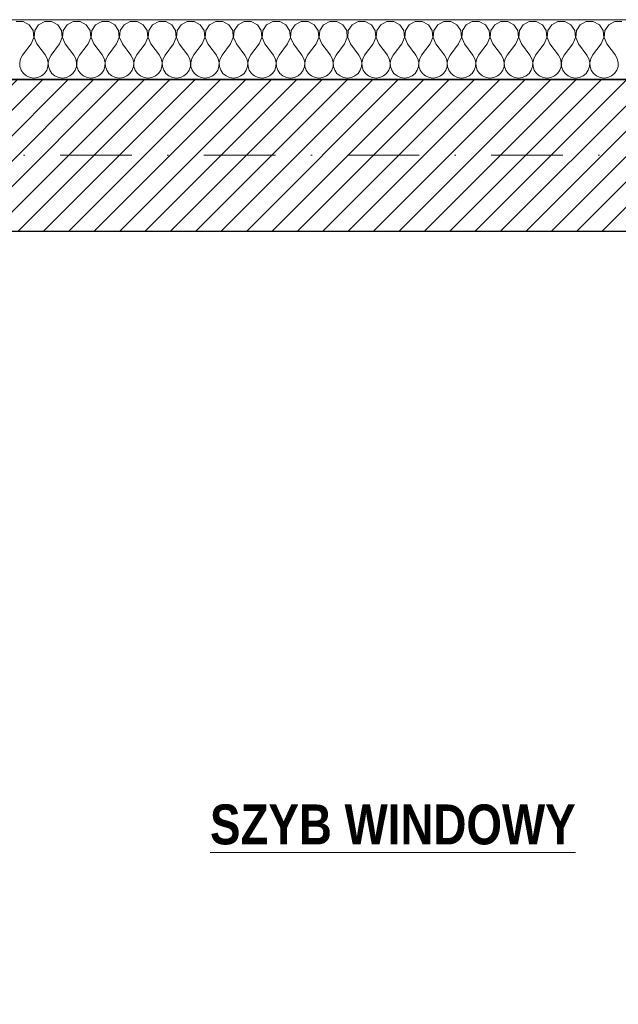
# Model space of a CAD drawing. Header units: millimetres. Extents: x 172139 to 266886, y 89525 to 138225.
# Tile 44 of 72: x 205536 to 207036, y 119207 to 121676. Entities that reach past the tile are written whole.
import ezdxf

# ---------------------------------------------------------------- set-up
doc = ezdxf.new("R2010")
doc.units = ezdxf.units.MM
doc.header["$MEASUREMENT"] = 0
doc.linetypes.add('Kropki i Kreski', pattern=[360, 180, -90, 0, -90])
for name, color, linetype, lineweight in [('Konstrukcja - Ogólne_Nr_pióra__1', 7, 'Continuous', 13), ('KR_INW_Nr_pióra__101', 252, 'Continuous', 5), ('KR_INW_Nr_pióra__27', 7, 'Continuous', 25), ('KR_INW_Nr_pióra__47', 7, 'Continuous', 15), ('NAPIS_SODON_Nr_pióra__1', 7, 'Continuous', 13), ('NAPIS_SODON_Nr_pióra__121', 255, 'Continuous', 0)]:
    doc.layers.add(name, color=color, linetype=linetype, lineweight=lineweight)
for name, color, linetype in [('Konstrukcja - Siatki mod', 7, 'Continuous'), ('KR_INW', 7, 'Continuous'), ('NAPIS_SODON', 7, 'Continuous')]:
    doc.layers.add(name, color=color, linetype=linetype)
doc.layers.add('Konstrukcja - Siatki mod_Nr_pióra__48', color=7, linetype='Continuous', lineweight=15, true_color=0xa80f02)
doc.layers.add('KR_INW_Nr_pióra__102', color=7, linetype='Continuous', lineweight=5, true_color=0xcccccc)
doc.styles.add('GENERATED_STYLE_2', font='txt')

# ---------------------------------------------------------------- blocks, each defined once
blk = doc.blocks.new('Strop_1', base_point=(179225, 121523.3))
at = {"layer": 'NAPIS_SODON_Nr_pióra__1', "linetype": 'Continuous', "flags": 128}
blk.add_lwpolyline([(179225, 121523.3), (179225.9, 107003.8), (250898.3, 107008.3), (250897.4, 121527.8)], close=True, dxfattribs=at)
blk = doc.blocks.new('Strop_2', base_point=(188316, 115154.1))
at = {"layer": 'NAPIS_SODON_Nr_pióra__121', "linetype": 'Continuous', "flags": 128}
blk.add_lwpolyline([(224893.2, 113397.6), (205242.2, 113397.6), (204667.3, 113397.6), (188316, 113397.6), (188316, 115154.1), (204667.3, 115154.1), (205241.5, 115154.1), (205242.2, 115154.1), (205242.2, 115394.1), (205241.5, 115154.1), (205174.5, 117823.2), (205315.4, 117824.8), (205315.4, 121145.6), (224463.2, 121145.6)], dxfattribs=at)
blk = doc.blocks.new('*X99')
at = {"layer": 'KR_INW_Nr_pióra__102', "linetype": 'Continuous'}
for p, q in [((205544.4, 121670.9), (205527, 121670.9)), ((205559.7, 121662.7), (205544.4, 121670.9)), ((205598.4, 121670.9), (205583.1, 121662.7)), ((205615.8, 121670.9), (205598.4, 121670.9)), ((205631.2, 121662.7), (205615.8, 121670.9)), ((205669.9, 121670.9), (205654.5, 121662.7)), ((205687.3, 121670.9), (205669.9, 121670.9)), ((205702.6, 121662.7), (205687.3, 121670.9)), ((205741.3, 121670.9), (205726, 121662.7)), ((205758.7, 121670.9), (205741.3, 121670.9)), ((205774, 121662.7), (205758.7, 121670.9)), ((205812.7, 121670.9), (205797.4, 121662.7)), ((205830.1, 121670.9), (205812.7, 121670.9)), ((205845.5, 121662.7), (205830.1, 121670.9)), ((205884.2, 121670.9), (205868.8, 121662.7)), ((205901.6, 121670.9), (205884.2, 121670.9)), ((205916.9, 121662.7), (205901.6, 121670.9)), ((205955.6, 121670.9), (205940.3, 121662.7)), ((205973, 121670.9), (205955.6, 121670.9)), ((205988.3, 121662.7), (205973, 121670.9)), ((206027, 121670.9), (206011.7, 121662.7)), ((206044.4, 121670.9), (206027, 121670.9)), ((206059.7, 121662.7), (206044.4, 121670.9)), ((206098.4, 121670.9), (206083.1, 121662.7)), ((206115.8, 121670.9), (206098.4, 121670.9)), ((206131.2, 121662.7), (206115.8, 121670.9)), ((206169.9, 121670.9), (206154.5, 121662.7)), ((206187.3, 121670.9), (206169.9, 121670.9)), ((206202.6, 121662.7), (206187.3, 121670.9)), ((206241.3, 121670.9), (206226, 121662.7)), ((206258.7, 121670.9), (206241.3, 121670.9)), ((206274, 121662.7), (206258.7, 121670.9)), ((206312.7, 121670.9), (206297.4, 121662.7)), ((206330.1, 121670.9), (206312.7, 121670.9)), ((206345.5, 121662.7), (206330.1, 121670.9)), ((206384.2, 121670.9), (206368.8, 121662.7)), ((206401.6, 121670.9), (206384.2, 121670.9)), ((206416.9, 121662.7), (206401.6, 121670.9)), ((206455.6, 121670.9), (206440.3, 121662.7)), ((206473, 121670.9), (206455.6, 121670.9)), ((206488.3, 121662.7), (206473, 121670.9)), ((206527, 121670.9), (206511.7, 121662.7)), ((206544.4, 121670.9), (206527, 121670.9)), ((206559.7, 121662.7), (206544.4, 121670.9)), ((206598.4, 121670.9), (206583.1, 121662.7)), ((206615.8, 121670.9), (206598.4, 121670.9)), ((206631.2, 121662.7), (206615.8, 121670.9)), ((206669.9, 121670.9), (206654.5, 121662.7)), ((206687.3, 121670.9), (206669.9, 121670.9)), ((206702.6, 121662.7), (206687.3, 121670.9)), ((206741.3, 121670.9), (206726, 121662.7)), ((206758.7, 121670.9), (206741.3, 121670.9)), ((206774, 121662.7), (206758.7, 121670.9)), ((206812.7, 121670.9), (206797.4, 121662.7)), ((206830.1, 121670.9), (206812.7, 121670.9)), ((206845.5, 121662.7), (206830.1, 121670.9)), ((206884.2, 121670.9), (206868.8, 121662.7)), ((206901.6, 121670.9), (206884.2, 121670.9)), ((206916.9, 121662.7), (206901.6, 121670.9)), ((206955.6, 121670.9), (206940.3, 121662.7)), ((206973, 121670.9), (206955.6, 121670.9)), ((206988.3, 121662.7), (206973, 121670.9)), ((207027, 121670.9), (207011.7, 121662.7)), ((207044.4, 121670.9), (207027, 121670.9)), ((205569.4, 121648.2), (205559.7, 121662.7)), ((205571, 121630.9), (205569.4, 121648.2)), ((205573.5, 121648.2), (205571.8, 121630.9)), ((205583.1, 121662.7), (205573.5, 121648.2)), ((205640.8, 121648.2), (205631.2, 121662.7)), ((205642.4, 121630.9), (205640.8, 121648.2)), ((205644.9, 121648.2), (205643.3, 121630.9)), ((205654.5, 121662.7), (205644.9, 121648.2)), ((205712.2, 121648.2), (205702.6, 121662.7)), ((205713.9, 121630.9), (205712.2, 121648.2)), ((205716.3, 121648.2), (205714.7, 121630.9)), ((205726, 121662.7), (205716.3, 121648.2)), ((205783.7, 121648.2), (205774, 121662.7)), ((205785.3, 121630.9), (205783.7, 121648.2)), ((205787.8, 121648.2), (205786.1, 121630.9)), ((205797.4, 121662.7), (205787.8, 121648.2)), ((205855.1, 121648.2), (205845.5, 121662.7)), ((205856.7, 121630.9), (205855.1, 121648.2)), ((205859.2, 121648.2), (205857.6, 121630.9)), ((205868.8, 121662.7), (205859.2, 121648.2)), ((205926.5, 121648.2), (205916.9, 121662.7)), ((205928.2, 121630.9), (205926.5, 121648.2)), ((205930.6, 121648.2), (205929, 121630.9)), ((205940.3, 121662.7), (205930.6, 121648.2)), ((205997.9, 121648.2), (205988.3, 121662.7)), ((205999.6, 121630.9), (205997.9, 121648.2)), ((206002.1, 121648.2), (206000.4, 121630.9)), ((206011.7, 121662.7), (206002.1, 121648.2)), ((206069.4, 121648.2), (206059.7, 121662.7)), ((206071, 121630.9), (206069.4, 121648.2)), ((206073.5, 121648.2), (206071.8, 121630.9)), ((206083.1, 121662.7), (206073.5, 121648.2)), ((206140.8, 121648.2), (206131.2, 121662.7)), ((206142.4, 121630.9), (206140.8, 121648.2)), ((206144.9, 121648.2), (206143.3, 121630.9)), ((206154.5, 121662.7), (206144.9, 121648.2)), ((206212.2, 121648.2), (206202.6, 121662.7)), ((206213.9, 121630.9), (206212.2, 121648.2)), ((206216.3, 121648.2), (206214.7, 121630.9)), ((206226, 121662.7), (206216.3, 121648.2)), ((206283.7, 121648.2), (206274, 121662.7)), ((206285.3, 121630.9), (206283.7, 121648.2)), ((206287.8, 121648.2), (206286.1, 121630.9)), ((206297.4, 121662.7), (206287.8, 121648.2)), ((206355.1, 121648.2), (206345.5, 121662.7)), ((206356.7, 121630.9), (206355.1, 121648.2)), ((206359.2, 121648.2), (206357.6, 121630.9)), ((206368.8, 121662.7), (206359.2, 121648.2)), ((206426.5, 121648.2), (206416.9, 121662.7)), ((206428.2, 121630.9), (206426.5, 121648.2)), ((206430.6, 121648.2), (206429, 121630.9)), ((206440.3, 121662.7), (206430.6, 121648.2)), ((206497.9, 121648.2), (206488.3, 121662.7)), ((206499.6, 121630.9), (206497.9, 121648.2)), ((206502.1, 121648.2), (206500.4, 121630.9)), ((206511.7, 121662.7), (206502.1, 121648.2)), ((206569.4, 121648.2), (206559.7, 121662.7)), ((206571, 121630.9), (206569.4, 121648.2)), ((206573.5, 121648.2), (206571.8, 121630.9)), ((206583.1, 121662.7), (206573.5, 121648.2)), ((206640.8, 121648.2), (206631.2, 121662.7)), ((206642.4, 121630.9), (206640.8, 121648.2)), ((206644.9, 121648.2), (206643.3, 121630.9)), ((206654.5, 121662.7), (206644.9, 121648.2)), ((206712.2, 121648.2), (206702.6, 121662.7)), ((206713.9, 121630.9), (206712.2, 121648.2)), ((206716.3, 121648.2), (206714.7, 121630.9)), ((206726, 121662.7), (206716.3, 121648.2)), ((206783.7, 121648.2), (206774, 121662.7)), ((206785.3, 121630.9), (206783.7, 121648.2)), ((206787.8, 121648.2), (206786.1, 121630.9)), ((206797.4, 121662.7), (206787.8, 121648.2)), ((206855.1, 121648.2), (206845.5, 121662.7)), ((206856.7, 121630.9), (206855.1, 121648.2)), ((206859.2, 121648.2), (206857.6, 121630.9)), ((206868.8, 121662.7), (206859.2, 121648.2)), ((206926.5, 121648.2), (206916.9, 121662.7)), ((206928.2, 121630.9), (206926.5, 121648.2)), ((206930.6, 121648.2), (206929, 121630.9)), ((206940.3, 121662.7), (206930.6, 121648.2)), ((206997.9, 121648.2), (206988.3, 121662.7)), ((206999.6, 121630.9), (206997.9, 121648.2)), ((207002.1, 121648.2), (207000.4, 121630.9)), ((207011.7, 121662.7), (207002.1, 121648.2)), ((205564.3, 121614.9), (205571, 121630.9)), ((205571.8, 121630.9), (205578.6, 121614.9)), ((205635.7, 121614.9), (205642.4, 121630.9)), ((205643.3, 121630.9), (205650, 121614.9)), ((205707.1, 121614.9), (205713.9, 121630.9)), ((205714.7, 121630.9), (205721.4, 121614.9)), ((205778.6, 121614.9), (205785.3, 121630.9)), ((205786.1, 121630.9), (205792.9, 121614.9)), ((205850, 121614.9), (205856.7, 121630.9)), ((205857.6, 121630.9), (205864.3, 121614.9)), ((205921.4, 121614.9), (205928.2, 121630.9)), ((205929, 121630.9), (205935.7, 121614.9)), ((205992.9, 121614.9), (205999.6, 121630.9)), ((206000.4, 121630.9), (206007.1, 121614.9)), ((206064.3, 121614.9), (206071, 121630.9)), ((206071.8, 121630.9), (206078.6, 121614.9)), ((206135.7, 121614.9), (206142.4, 121630.9)), ((206143.3, 121630.9), (206150, 121614.9)), ((206207.1, 121614.9), (206213.9, 121630.9)), ((206214.7, 121630.9), (206221.4, 121614.9)), ((206278.6, 121614.9), (206285.3, 121630.9)), ((206286.1, 121630.9), (206292.9, 121614.9)), ((206350, 121614.9), (206356.7, 121630.9)), ((206357.6, 121630.9), (206364.3, 121614.9)), ((206421.4, 121614.9), (206428.2, 121630.9)), ((206429, 121630.9), (206435.7, 121614.9)), ((206492.9, 121614.9), (206499.6, 121630.9)), ((206500.4, 121630.9), (206507.1, 121614.9)), ((206564.3, 121614.9), (206571, 121630.9)), ((206571.8, 121630.9), (206578.6, 121614.9)), ((206635.7, 121614.9), (206642.4, 121630.9)), ((206643.3, 121630.9), (206650, 121614.9)), ((206707.1, 121614.9), (206713.9, 121630.9)), ((206714.7, 121630.9), (206721.4, 121614.9)), ((206778.6, 121614.9), (206785.3, 121630.9)), ((206786.1, 121630.9), (206792.9, 121614.9)), ((206850, 121614.9), (206856.7, 121630.9)), ((206857.6, 121630.9), (206864.3, 121614.9)), ((206921.4, 121614.9), (206928.2, 121630.9)), ((206929, 121630.9), (206935.7, 121614.9)), ((206992.9, 121614.9), (206999.6, 121630.9)), ((207000.4, 121630.9), (207007.1, 121614.9)), ((205564.3, 121614.9), (205542.9, 121586.3)), ((205578.6, 121614.9), (205600, 121586.3)), ((205635.7, 121614.9), (205614.3, 121586.3)), ((205650, 121614.9), (205671.4, 121586.3)), ((205707.1, 121614.9), (205685.7, 121586.3)), ((205721.4, 121614.9), (205742.9, 121586.3)), ((205778.6, 121614.9), (205757.1, 121586.3)), ((205792.9, 121614.9), (205814.3, 121586.3)), ((205850, 121614.9), (205828.6, 121586.3)), ((205864.3, 121614.9), (205885.7, 121586.3)), ((205921.4, 121614.9), (205900, 121586.3)), ((205935.7, 121614.9), (205957.1, 121586.3)), ((205992.9, 121614.9), (205971.4, 121586.3)), ((206007.1, 121614.9), (206028.6, 121586.3)), ((206064.3, 121614.9), (206042.9, 121586.3)), ((206078.6, 121614.9), (206100, 121586.3)), ((206135.7, 121614.9), (206114.3, 121586.3)), ((206150, 121614.9), (206171.4, 121586.3)), ((206207.1, 121614.9), (206185.7, 121586.3)), ((206221.4, 121614.9), (206242.9, 121586.3)), ((206278.6, 121614.9), (206257.1, 121586.3)), ((206292.9, 121614.9), (206314.3, 121586.3)), ((206350, 121614.9), (206328.6, 121586.3)), ((206364.3, 121614.9), (206385.7, 121586.3)), ((206421.4, 121614.9), (206400, 121586.3)), ((206435.7, 121614.9), (206457.1, 121586.3)), ((206492.9, 121614.9), (206471.4, 121586.3)), ((206507.1, 121614.9), (206528.6, 121586.3)), ((206564.3, 121614.9), (206542.9, 121586.3)), ((206578.6, 121614.9), (206600, 121586.3)), ((206635.7, 121614.9), (206614.3, 121586.3)), ((206650, 121614.9), (206671.4, 121586.3)), ((206707.1, 121614.9), (206685.7, 121586.3)), ((206721.4, 121614.9), (206742.9, 121586.3)), ((206778.6, 121614.9), (206757.1, 121586.3)), ((206792.9, 121614.9), (206814.3, 121586.3)), ((206850, 121614.9), (206828.6, 121586.3)), ((206864.3, 121614.9), (206885.7, 121586.3)), ((206921.4, 121614.9), (206900, 121586.3)), ((206935.7, 121614.9), (206957.1, 121586.3)), ((206992.9, 121614.9), (206971.4, 121586.3)), ((207007.1, 121614.9), (207028.6, 121586.3)), ((205538.1, 121577.7), (205535.9, 121568.1)), ((205542.9, 121586.3), (205538.1, 121577.7)), ((205604.8, 121577.7), (205600, 121586.3)), ((205607, 121568.1), (205604.8, 121577.7)), ((205609.5, 121577.7), (205607.3, 121568.1)), ((205614.3, 121586.3), (205609.5, 121577.7)), ((205676.2, 121577.7), (205671.4, 121586.3)), ((205678.4, 121568.1), (205676.2, 121577.7)), ((205680.9, 121577.7), (205678.7, 121568.1)), ((205685.7, 121586.3), (205680.9, 121577.7)), ((205747.6, 121577.7), (205742.9, 121586.3)), ((205749.9, 121568.1), (205747.6, 121577.7)), ((205752.4, 121577.7), (205750.1, 121568.1)), ((205757.1, 121586.3), (205752.4, 121577.7)), ((205819.1, 121577.7), (205814.3, 121586.3)), ((205821.3, 121568.1), (205819.1, 121577.7)), ((205823.8, 121577.7), (205821.6, 121568.1)), ((205828.6, 121586.3), (205823.8, 121577.7)), ((205890.5, 121577.7), (205885.7, 121586.3)), ((205892.7, 121568.1), (205890.5, 121577.7)), ((205895.2, 121577.7), (205893, 121568.1)), ((205900, 121586.3), (205895.2, 121577.7)), ((205961.9, 121577.7), (205957.1, 121586.3)), ((205964.1, 121568.1), (205961.9, 121577.7)), ((205966.7, 121577.7), (205964.4, 121568.1)), ((205971.4, 121586.3), (205966.7, 121577.7)), ((206033.3, 121577.7), (206028.6, 121586.3)), ((206035.6, 121568.1), (206033.3, 121577.7)), ((206038.1, 121577.7), (206035.9, 121568.1)), ((206042.9, 121586.3), (206038.1, 121577.7)), ((206104.8, 121577.7), (206100, 121586.3)), ((206107, 121568.1), (206104.8, 121577.7)), ((206109.5, 121577.7), (206107.3, 121568.1)), ((206114.3, 121586.3), (206109.5, 121577.7)), ((206176.2, 121577.7), (206171.4, 121586.3)), ((206178.4, 121568.1), (206176.2, 121577.7)), ((206180.9, 121577.7), (206178.7, 121568.1)), ((206185.7, 121586.3), (206180.9, 121577.7)), ((206247.6, 121577.7), (206242.9, 121586.3)), ((206249.9, 121568.1), (206247.6, 121577.7)), ((206252.4, 121577.7), (206250.1, 121568.1)), ((206257.1, 121586.3), (206252.4, 121577.7)), ((206319.1, 121577.7), (206314.3, 121586.3)), ((206321.3, 121568.1), (206319.1, 121577.7)), ((206323.8, 121577.7), (206321.6, 121568.1)), ((206328.6, 121586.3), (206323.8, 121577.7)), ((206390.5, 121577.7), (206385.7, 121586.3)), ((206392.7, 121568.1), (206390.5, 121577.7)), ((206395.2, 121577.7), (206393, 121568.1)), ((206400, 121586.3), (206395.2, 121577.7)), ((206461.9, 121577.7), (206457.1, 121586.3)), ((206464.1, 121568.1), (206461.9, 121577.7)), ((206466.7, 121577.7), (206464.4, 121568.1)), ((206471.4, 121586.3), (206466.7, 121577.7)), ((206533.3, 121577.7), (206528.6, 121586.3)), ((206535.6, 121568.1), (206533.3, 121577.7)), ((206538.1, 121577.7), (206535.9, 121568.1)), ((206542.9, 121586.3), (206538.1, 121577.7)), ((206604.8, 121577.7), (206600, 121586.3)), ((206607, 121568.1), (206604.8, 121577.7)), ((206609.5, 121577.7), (206607.3, 121568.1)), ((206614.3, 121586.3), (206609.5, 121577.7)), ((206676.2, 121577.7), (206671.4, 121586.3)), ((206678.4, 121568.1), (206676.2, 121577.7)), ((206680.9, 121577.7), (206678.7, 121568.1)), ((206685.7, 121586.3), (206680.9, 121577.7)), ((206747.6, 121577.7), (206742.9, 121586.3)), ((206749.9, 121568.1), (206747.6, 121577.7)), ((206752.4, 121577.7), (206750.1, 121568.1)), ((206757.1, 121586.3), (206752.4, 121577.7)), ((206819.1, 121577.7), (206814.3, 121586.3)), ((206821.3, 121568.1), (206819.1, 121577.7)), ((206823.8, 121577.7), (206821.6, 121568.1)), ((206828.6, 121586.3), (206823.8, 121577.7)), ((206890.5, 121577.7), (206885.7, 121586.3)), ((206892.7, 121568.1), (206890.5, 121577.7)), ((206895.2, 121577.7), (206893, 121568.1)), ((206900, 121586.3), (206895.2, 121577.7)), ((206961.9, 121577.7), (206957.1, 121586.3)), ((206964.1, 121568.1), (206961.9, 121577.7)), ((206966.7, 121577.7), (206964.4, 121568.1)), ((206971.4, 121586.3), (206966.7, 121577.7)), ((207033.3, 121577.7), (207028.6, 121586.3)), ((207035.6, 121568.1), (207033.3, 121577.7)), ((205535.9, 121568.1), (205536.3, 121558.2)), ((205536.3, 121558.2), (205539.5, 121548.9)), ((205539.5, 121548.9), (205545.1, 121540.8)), ((205597.8, 121540.8), (205603.4, 121548.9)), ((205603.4, 121548.9), (205606.5, 121558.2)), ((205606.5, 121558.2), (205607, 121568.1)), ((205607.3, 121568.1), (205607.8, 121558.2)), ((205607.8, 121558.2), (205610.9, 121548.9)), ((205610.9, 121548.9), (205616.5, 121540.8)), ((205669.2, 121540.8), (205674.8, 121548.9)), ((205674.8, 121548.9), (205677.9, 121558.2)), ((205677.9, 121558.2), (205678.4, 121568.1)), ((205678.7, 121568.1), (205679.2, 121558.2)), ((205679.2, 121558.2), (205682.3, 121548.9)), ((205682.3, 121548.9), (205687.9, 121540.8)), ((205740.6, 121540.8), (205746.2, 121548.9)), ((205746.2, 121548.9), (205749.4, 121558.2)), ((205749.4, 121558.2), (205749.9, 121568.1)), ((205750.1, 121568.1), (205750.6, 121558.2)), ((205750.6, 121558.2), (205753.8, 121548.9)), ((205753.8, 121548.9), (205759.4, 121540.8)), ((205812.1, 121540.8), (205817.7, 121548.9)), ((205817.7, 121548.9), (205820.8, 121558.2)), ((205820.8, 121558.2), (205821.3, 121568.1)), ((205821.6, 121568.1), (205822.1, 121558.2)), ((205822.1, 121558.2), (205825.2, 121548.9)), ((205825.2, 121548.9), (205830.8, 121540.8)), ((205883.5, 121540.8), (205889.1, 121548.9)), ((205889.1, 121548.9), (205892.2, 121558.2)), ((205892.2, 121558.2), (205892.7, 121568.1)), ((205893, 121568.1), (205893.5, 121558.2)), ((205893.5, 121558.2), (205896.6, 121548.9)), ((205896.6, 121548.9), (205902.2, 121540.8)), ((205954.9, 121540.8), (205960.5, 121548.9)), ((205960.5, 121548.9), (205963.7, 121558.2)), ((205963.7, 121558.2), (205964.1, 121568.1)), ((205964.4, 121568.1), (205964.9, 121558.2)), ((205964.9, 121558.2), (205968.1, 121548.9)), ((205968.1, 121548.9), (205973.6, 121540.8)), ((206026.4, 121540.8), (206031.9, 121548.9)), ((206031.9, 121548.9), (206035.1, 121558.2)), ((206035.1, 121558.2), (206035.6, 121568.1)), ((206035.9, 121568.1), (206036.3, 121558.2)), ((206036.3, 121558.2), (206039.5, 121548.9)), ((206039.5, 121548.9), (206045.1, 121540.8)), ((206097.8, 121540.8), (206103.4, 121548.9)), ((206103.4, 121548.9), (206106.5, 121558.2)), ((206106.5, 121558.2), (206107, 121568.1)), ((206107.3, 121568.1), (206107.8, 121558.2)), ((206107.8, 121558.2), (206110.9, 121548.9)), ((206110.9, 121548.9), (206116.5, 121540.8)), ((206169.2, 121540.8), (206174.8, 121548.9)), ((206174.8, 121548.9), (206177.9, 121558.2)), ((206177.9, 121558.2), (206178.4, 121568.1)), ((206178.7, 121568.1), (206179.2, 121558.2)), ((206179.2, 121558.2), (206182.3, 121548.9)), ((206182.3, 121548.9), (206187.9, 121540.8)), ((206240.6, 121540.8), (206246.2, 121548.9)), ((206246.2, 121548.9), (206249.4, 121558.2)), ((206249.4, 121558.2), (206249.9, 121568.1)), ((206250.1, 121568.1), (206250.6, 121558.2)), ((206250.6, 121558.2), (206253.8, 121548.9)), ((206253.8, 121548.9), (206259.4, 121540.8)), ((206312.1, 121540.8), (206317.7, 121548.9)), ((206317.7, 121548.9), (206320.8, 121558.2)), ((206320.8, 121558.2), (206321.3, 121568.1)), ((206321.6, 121568.1), (206322.1, 121558.2)), ((206322.1, 121558.2), (206325.2, 121548.9)), ((206325.2, 121548.9), (206330.8, 121540.8)), ((206383.5, 121540.8), (206389.1, 121548.9)), ((206389.1, 121548.9), (206392.2, 121558.2)), ((206392.2, 121558.2), (206392.7, 121568.1)), ((206393, 121568.1), (206393.5, 121558.2)), ((206393.5, 121558.2), (206396.6, 121548.9)), ((206396.6, 121548.9), (206402.2, 121540.8)), ((206454.9, 121540.8), (206460.5, 121548.9)), ((206460.5, 121548.9), (206463.7, 121558.2)), ((206463.7, 121558.2), (206464.1, 121568.1)), ((206464.4, 121568.1), (206464.9, 121558.2)), ((206464.9, 121558.2), (206468.1, 121548.9)), ((206468.1, 121548.9), (206473.6, 121540.8)), ((206526.4, 121540.8), (206531.9, 121548.9)), ((206531.9, 121548.9), (206535.1, 121558.2)), ((206535.1, 121558.2), (206535.6, 121568.1)), ((206535.9, 121568.1), (206536.3, 121558.2)), ((206536.3, 121558.2), (206539.5, 121548.9)), ((206539.5, 121548.9), (206545.1, 121540.8)), ((206597.8, 121540.8), (206603.4, 121548.9)), ((206603.4, 121548.9), (206606.5, 121558.2)), ((206606.5, 121558.2), (206607, 121568.1)), ((206607.3, 121568.1), (206607.8, 121558.2)), ((206607.8, 121558.2), (206610.9, 121548.9)), ((206610.9, 121548.9), (206616.5, 121540.8)), ((206669.2, 121540.8), (206674.8, 121548.9)), ((206674.8, 121548.9), (206677.9, 121558.2)), ((206677.9, 121558.2), (206678.4, 121568.1)), ((206678.7, 121568.1), (206679.2, 121558.2)), ((206679.2, 121558.2), (206682.3, 121548.9)), ((206682.3, 121548.9), (206687.9, 121540.8)), ((206740.6, 121540.8), (206746.2, 121548.9)), ((206746.2, 121548.9), (206749.4, 121558.2)), ((206749.4, 121558.2), (206749.9, 121568.1)), ((206750.1, 121568.1), (206750.6, 121558.2)), ((206750.6, 121558.2), (206753.8, 121548.9)), ((206753.8, 121548.9), (206759.4, 121540.8)), ((206812.1, 121540.8), (206817.7, 121548.9)), ((206817.7, 121548.9), (206820.8, 121558.2)), ((206820.8, 121558.2), (206821.3, 121568.1)), ((206821.6, 121568.1), (206822.1, 121558.2)), ((206822.1, 121558.2), (206825.2, 121548.9)), ((206825.2, 121548.9), (206830.8, 121540.8)), ((206883.5, 121540.8), (206889.1, 121548.9)), ((206889.1, 121548.9), (206892.2, 121558.2)), ((206892.2, 121558.2), (206892.7, 121568.1)), ((206893, 121568.1), (206893.5, 121558.2)), ((206893.5, 121558.2), (206896.6, 121548.9)), ((206896.6, 121548.9), (206902.2, 121540.8)), ((206954.9, 121540.8), (206960.5, 121548.9)), ((206960.5, 121548.9), (206963.7, 121558.2)), ((206963.7, 121558.2), (206964.1, 121568.1)), ((206964.4, 121568.1), (206964.9, 121558.2)), ((206964.9, 121558.2), (206968.1, 121548.9)), ((206968.1, 121548.9), (206973.6, 121540.8)), ((207026.4, 121540.8), (207031.9, 121548.9)), ((207031.9, 121548.9), (207035.1, 121558.2)), ((207035.1, 121558.2), (207035.6, 121568.1)), ((205545.1, 121540.8), (205552.7, 121534.5)), ((205552.7, 121534.5), (205561.7, 121530.5)), ((205561.7, 121530.5), (205571.4, 121529.2)), ((205571.4, 121529.2), (205581.2, 121530.5)), ((205581.2, 121530.5), (205590.2, 121534.5)), ((205590.2, 121534.5), (205597.8, 121540.8)), ((205616.5, 121540.8), (205624.1, 121534.5)), ((205624.1, 121534.5), (205633.1, 121530.5)), ((205633.1, 121530.5), (205642.9, 121529.2)), ((205642.9, 121529.2), (205652.6, 121530.5)), ((205652.6, 121530.5), (205661.6, 121534.5)), ((205661.6, 121534.5), (205669.2, 121540.8)), ((205687.9, 121540.8), (205695.5, 121534.5)), ((205695.5, 121534.5), (205704.5, 121530.5)), ((205704.5, 121530.5), (205714.3, 121529.2)), ((205714.3, 121529.2), (205724, 121530.5)), ((205724, 121530.5), (205733.1, 121534.5)), ((205733.1, 121534.5), (205740.6, 121540.8)), ((205759.4, 121540.8), (205766.9, 121534.5)), ((205766.9, 121534.5), (205776, 121530.5)), ((205776, 121530.5), (205785.7, 121529.2)), ((205785.7, 121529.2), (205795.5, 121530.5)), ((205795.5, 121530.5), (205804.5, 121534.5)), ((205804.5, 121534.5), (205812.1, 121540.8)), ((205830.8, 121540.8), (205838.4, 121534.5)), ((205838.4, 121534.5), (205847.4, 121530.5)), ((205847.4, 121530.5), (205857.1, 121529.2)), ((205857.1, 121529.2), (205866.9, 121530.5)), ((205866.9, 121530.5), (205875.9, 121534.5)), ((205875.9, 121534.5), (205883.5, 121540.8)), ((205902.2, 121540.8), (205909.8, 121534.5)), ((205909.8, 121534.5), (205918.8, 121530.5)), ((205918.8, 121530.5), (205928.6, 121529.2)), ((205928.6, 121529.2), (205938.3, 121530.5)), ((205938.3, 121530.5), (205947.3, 121534.5)), ((205947.3, 121534.5), (205954.9, 121540.8)), ((205973.6, 121540.8), (205981.2, 121534.5)), ((205981.2, 121534.5), (205990.2, 121530.5)), ((205990.2, 121530.5), (206000, 121529.2)), ((206000, 121529.2), (206009.8, 121530.5)), ((206009.8, 121530.5), (206018.8, 121534.5)), ((206018.8, 121534.5), (206026.4, 121540.8)), ((206045.1, 121540.8), (206052.7, 121534.5)), ((206052.7, 121534.5), (206061.7, 121530.5)), ((206061.7, 121530.5), (206071.4, 121529.2)), ((206071.4, 121529.2), (206081.2, 121530.5)), ((206081.2, 121530.5), (206090.2, 121534.5)), ((206090.2, 121534.5), (206097.8, 121540.8)), ((206116.5, 121540.8), (206124.1, 121534.5)), ((206124.1, 121534.5), (206133.1, 121530.5)), ((206133.1, 121530.5), (206142.9, 121529.2)), ((206142.9, 121529.2), (206152.6, 121530.5)), ((206152.6, 121530.5), (206161.6, 121534.5)), ((206161.6, 121534.5), (206169.2, 121540.8)), ((206187.9, 121540.8), (206195.5, 121534.5)), ((206195.5, 121534.5), (206204.5, 121530.5)), ((206204.5, 121530.5), (206214.3, 121529.2)), ((206214.3, 121529.2), (206224, 121530.5)), ((206224, 121530.5), (206233.1, 121534.5)), ((206233.1, 121534.5), (206240.6, 121540.8)), ((206259.4, 121540.8), (206266.9, 121534.5)), ((206266.9, 121534.5), (206276, 121530.5)), ((206276, 121530.5), (206285.7, 121529.2)), ((206285.7, 121529.2), (206295.5, 121530.5)), ((206295.5, 121530.5), (206304.5, 121534.5)), ((206304.5, 121534.5), (206312.1, 121540.8)), ((206330.8, 121540.8), (206338.4, 121534.5)), ((206338.4, 121534.5), (206347.4, 121530.5)), ((206347.4, 121530.5), (206357.1, 121529.2)), ((206357.1, 121529.2), (206366.9, 121530.5)), ((206366.9, 121530.5), (206375.9, 121534.5)), ((206375.9, 121534.5), (206383.5, 121540.8)), ((206402.2, 121540.8), (206409.8, 121534.5)), ((206409.8, 121534.5), (206418.8, 121530.5)), ((206418.8, 121530.5), (206428.6, 121529.2)), ((206428.6, 121529.2), (206438.3, 121530.5)), ((206438.3, 121530.5), (206447.3, 121534.5)), ((206447.3, 121534.5), (206454.9, 121540.8)), ((206473.6, 121540.8), (206481.2, 121534.5)), ((206481.2, 121534.5), (206490.2, 121530.5)), ((206490.2, 121530.5), (206500, 121529.2)), ((206500, 121529.2), (206509.8, 121530.5)), ((206509.8, 121530.5), (206518.8, 121534.5)), ((206518.8, 121534.5), (206526.4, 121540.8)), ((206545.1, 121540.8), (206552.7, 121534.5)), ((206552.7, 121534.5), (206561.7, 121530.5)), ((206561.7, 121530.5), (206571.4, 121529.2)), ((206571.4, 121529.2), (206581.2, 121530.5)), ((206581.2, 121530.5), (206590.2, 121534.5)), ((206590.2, 121534.5), (206597.8, 121540.8)), ((206616.5, 121540.8), (206624.1, 121534.5)), ((206624.1, 121534.5), (206633.1, 121530.5)), ((206633.1, 121530.5), (206642.9, 121529.2)), ((206642.9, 121529.2), (206652.6, 121530.5)), ((206652.6, 121530.5), (206661.6, 121534.5)), ((206661.6, 121534.5), (206669.2, 121540.8)), ((206687.9, 121540.8), (206695.5, 121534.5)), ((206695.5, 121534.5), (206704.5, 121530.5)), ((206704.5, 121530.5), (206714.3, 121529.2)), ((206714.3, 121529.2), (206724, 121530.5)), ((206724, 121530.5), (206733.1, 121534.5)), ((206733.1, 121534.5), (206740.6, 121540.8)), ((206759.4, 121540.8), (206766.9, 121534.5)), ((206766.9, 121534.5), (206776, 121530.5)), ((206776, 121530.5), (206785.7, 121529.2)), ((206785.7, 121529.2), (206795.5, 121530.5)), ((206795.5, 121530.5), (206804.5, 121534.5)), ((206804.5, 121534.5), (206812.1, 121540.8)), ((206830.8, 121540.8), (206838.4, 121534.5)), ((206838.4, 121534.5), (206847.4, 121530.5)), ((206847.4, 121530.5), (206857.1, 121529.2)), ((206857.1, 121529.2), (206866.9, 121530.5)), ((206866.9, 121530.5), (206875.9, 121534.5)), ((206875.9, 121534.5), (206883.5, 121540.8)), ((206902.2, 121540.8), (206909.8, 121534.5)), ((206909.8, 121534.5), (206918.8, 121530.5)), ((206918.8, 121530.5), (206928.6, 121529.2)), ((206928.6, 121529.2), (206938.3, 121530.5)), ((206938.3, 121530.5), (206947.3, 121534.5)), ((206947.3, 121534.5), (206954.9, 121540.8)), ((206973.6, 121540.8), (206981.2, 121534.5)), ((206981.2, 121534.5), (206990.2, 121530.5)), ((206990.2, 121530.5), (207000, 121529.2)), ((207000, 121529.2), (207009.8, 121530.5)), ((207009.8, 121530.5), (207018.8, 121534.5)), ((207018.8, 121534.5), (207026.4, 121540.8))]:
    blk.add_line(p, q, dxfattribs=at)
blk = doc.blocks.new('Ściana_1', base_point=(179075.1, 121675.6))
at = {"layer": 'KR_INW_Nr_pióra__101', "linetype": 'Continuous'}
h = blk.add_hatch(dxfattribs=at)
h.set_pattern_fill('Cegła_licówka', color=256, style=0, pattern_type=2)
h.set_pattern_definition([(45, (0, 0), (-31.819804, 31.819804), [])])
h.paths.add_polyline_path([(209269.6, 121525.6), (204126.9, 121525.6), (204126.9, 121475.6), (204126.9, 121145.6), (209269.6, 121145.6), (209269.6, 121375.6), (209269.6, 121425.6)])
at = {"layer": 'KR_INW_Nr_pióra__27', "linetype": 'Continuous'}
blk.add_line((209269.6, 121525.6), (204126.9, 121525.6), dxfattribs=at)
at = {"layer": 'KR_INW_Nr_pióra__27', "linetype": 'Continuous', "flags": 128}
blk.add_lwpolyline([(205315.4, 121145.6), (207609, 121145.6)], dxfattribs=at)
at = {"layer": 'KR_INW_Nr_pióra__47', "linetype": 'Continuous', "flags": 128}
blk.add_lwpolyline([(209269.6, 121675.6), (204126.9, 121675.6)], dxfattribs=at)
at = {"layer": 'KR_INW'}
blk.add_blockref('*X99', (0, 0), dxfattribs=at)
blk = doc.blocks.new('Standardowy znacznik siatki_10')
at = {"layer": 'Konstrukcja - Siatki mod_Nr_pióra__48', "linetype": 'Kropki i Kreski'}
blk.add_line((1000, 0), (72912, 0), dxfattribs=at)

msp = doc.modelspace()

# ---------------------------------------------------------------- block references
at = {"layer": 'Konstrukcja - Siatki mod', "color": 8, "linetype": 'Continuous', "lineweight": 13, "zscale": 1000}
msp.add_blockref('Standardowy znacznik siatki_10', (177989.3, 121335.6), dxfattribs=at)
at = {"layer": 'KR_INW'}
msp.add_blockref('Ściana_1', (179075.1, 121675.6), dxfattribs=at)
at = {"layer": 'NAPIS_SODON', "linetype": 'Continuous'}
msp.add_blockref('Strop_1', (179225, 121523.3), dxfattribs=at)
at = {"layer": 'NAPIS_SODON', "color": 255, "linetype": 'Continuous', "lineweight": 0}
msp.add_blockref('Strop_2', (188316, 115154.1), dxfattribs=at)

# ---------------------------------------------------------------- texts
at = {"layer": 'Konstrukcja - Ogólne_Nr_pióra__1', "linetype": 'Continuous', "insert": (206470.7, 119707.7), "char_height": 100, "attachment_point": 2, "style": 'GENERATED_STYLE_2'}
msp.add_mtext('\\A1;{\\fArial Narrow|b1|i0|c238|p34;\\L\\LSZYB WINDOWY}', dxfattribs=at)

doc.saveas('drawing.dxf')
